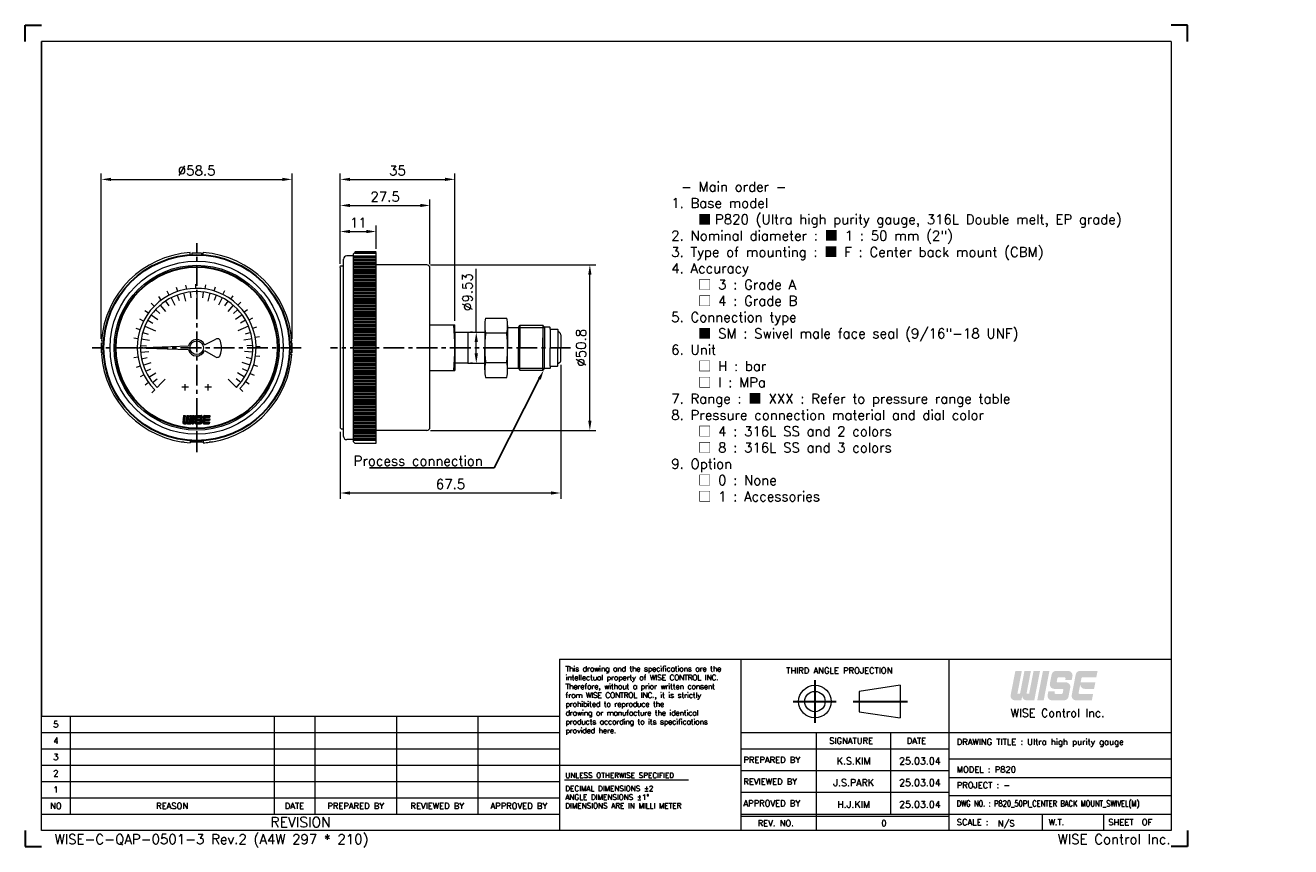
# Model space of a CAD drawing. Extents: x 430 to 818, y -11 to 242.
import ezdxf
from ezdxf import colors
from ezdxf.entities.mleader import LeaderData, LeaderLine
from ezdxf.enums import TextEntityAlignment as Align
from ezdxf.math import Vec2, Vec3

# ---------------------------------------------------------------- set-up
doc = ezdxf.new("R2010")
doc.units = 0
doc.header["$LTSCALE"] = 17
doc.header["$MEASUREMENT"] = 0
doc.header["$PDMODE"] = 1
doc.linetypes.add('CENTER', pattern=[2, 1.25, -0.25, 0.25, -0.25])
doc.linetypes.add('DASHEDX2', pattern=[1.5, 1, -0.5])
doc.layers.get('0').update_dxf_attribs({"linetype": 'DASHEDX2', "lineweight": 18})
doc.layers.get('DEFPOINTS').update_dxf_attribs({"linetype": 'CONTINUOUS', "lineweight": 18})
for name, color, linetype, lineweight in [('4', 4, 'CONTINUOUS', 30), ('DIM', 7, 'CONTINUOUS', 18), ('SS100', 7, 'CONTINUOUS', 18)]:
    doc.layers.add(name, color=color, linetype=linetype, lineweight=lineweight)
doc.styles.add('ROMANC', font='romans.shx', dxfattribs={"bigfont": 'whgtxt.shx'})
doc.styles.add('ROMANS', font='ROMANS.shx', dxfattribs={"bigfont": 'whgtxt.shx'})
doc.dimstyles.new('1.2', dxfattribs={"dimscale": 1.2, "dimtxt": 2.5, "dimasz": 2.5, "dimexe": 1.5, "dimexo": 1, "dimgap": 1, "dimtad": 1, "dimdsep": 46, "dimtxsty": 'ROMANS', "dimcen": 2.5, "dimclrd": 7, "dimclre": 7, "dimclrt": 3, "dimadec": 1, "dimazin": 2, "dimtfac": 1, "dimtmove": 0, "dimatfit": 3, "dimfxl": 1, "dimlwd": 18, "dimlwe": 18, "dimarcsym": 0})

# ---------------------------------------------------------------- blocks, each defined once
blk = doc.blocks.new('*D6')
at = {"layer": '4', "color": 7, "lineweight": 18, "transparency": 16777216}
for p, q in [((526.66, 168.4), (526.66, 180.03)), ((537.66, 172.97), (537.66, 180.03)), ((529.66, 178.23), (534.66, 178.23))]:
    blk.add_line(p, q, dxfattribs=at)
at = {"layer": '4', "color": 7, "lineweight": -3, "transparency": 16777216}
for points in [[(529.66, 178.73), (529.66, 177.73), (526.66, 178.23)], [(534.66, 178.73), (534.66, 177.73), (537.66, 178.23)]]:
    blk.add_solid(points, dxfattribs=at)
at = {"layer": 'DEFPOINTS', "color": 0, "lineweight": -3, "transparency": 16777216}
for p in [(537.66, 178.23), (537.66, 171.77), (526.66, 167.2)]:
    blk.add_point(p, dxfattribs=at)
at = {"layer": '4', "color": 3, "lineweight": -3, "transparency": 16777216, "insert": (532.16, 180.93), "char_height": 3, "attachment_point": 5, "style": 'ROMANS'}
blk.add_mtext('11', dxfattribs=at)
blk = doc.blocks.new('*D7')
at = {"layer": '4', "color": 7, "lineweight": 18, "transparency": 16777216}
for p, q in [((453.37, 145.3), (453.37, 196.03)), ((456.37, 194.23), (508.87, 194.23)), ((511.87, 145.3), (511.87, 196.03))]:
    blk.add_line(p, q, dxfattribs=at)
at = {"layer": '4', "color": 7, "lineweight": -3, "transparency": 16777216}
for points in [[(456.37, 194.73), (456.37, 193.73), (453.37, 194.23)], [(508.87, 194.73), (508.87, 193.73), (511.87, 194.23)]]:
    blk.add_solid(points, dxfattribs=at)
at = {"layer": 'DEFPOINTS', "color": 0, "lineweight": -3, "transparency": 16777216}
for p in [(511.87, 194.23), (453.37, 144.1), (511.87, 144.1)]:
    blk.add_point(p, dxfattribs=at)
at = {"layer": '4', "color": 3, "lineweight": -3, "transparency": 16777216, "insert": (482.62, 196.93), "char_height": 3, "attachment_point": 5, "style": 'ROMANS'}
blk.add_mtext('%%C58.5', dxfattribs=at)
blk = doc.blocks.new('11')
at = {"color": 0}
for p, q in [((98.23, 252.35), (97.82, 253.57)), ((100.95, 253.03), (100.74, 254.3)), ((103.75, 253.29), (103.74, 254.57)), ((106.55, 253.1), (106.74, 254.38)), ((109.3, 252.49), (109.68, 253.71)), ((93.26, 249.75), (92.5, 250.79)), ((95.64, 251.25), (95.05, 252.39)), ((111.91, 251.45), (112.47, 252.6)), ((114.32, 250.02), (115.06, 251.07)), ((89.33, 245.76), (88.29, 246.51)), ((91.14, 247.91), (90.23, 248.81)), ((116.49, 248.23), (117.38, 249.15)), ((118.35, 246.12), (119.38, 246.9)), ((87.88, 243.35), (86.73, 243.93)), ((119.86, 243.75), (121, 244.36)), ((120.99, 241.18), (122.2, 241.6)), ((86.18, 238.02), (84.91, 238.21)), ((86.82, 240.75), (85.6, 241.14)), ((121.69, 238.46), (122.96, 238.69)), ((85.98, 235.21), (84.69, 235.21)), ((121.97, 235.66), (123.26, 235.69)), ((86.21, 232.41), (84.94, 232.21)), ((121.22, 230.11), (122.45, 229.74)), ((121.81, 232.86), (123.08, 232.69)), ((86.87, 229.68), (85.65, 229.28)), ((87.95, 227.09), (86.81, 226.51)), ((120.2, 227.49), (121.36, 226.94)), ((89.42, 224.7), (88.38, 223.94)), ((91.25, 222.56), (90.34, 221.65)), ((117.02, 222.88), (117.95, 222)), ((118.79, 225.06), (119.85, 224.33))]:
    blk.add_line(p, q, dxfattribs=at)
blk.add_arc((103.98, 235.29), 18, 316.4299, 225, dxfattribs=at)
blk = doc.blocks.new('*D8')
at = {"layer": '4', "color": 7, "lineweight": 18, "transparency": 16777216}
for p, q in [((594.26, 137.38), (594.26, 96.21)), ((526.66, 116.75), (526.66, 96.21)), ((529.66, 98.01), (591.26, 98.01))]:
    blk.add_line(p, q, dxfattribs=at)
at = {"layer": '4', "color": 7, "lineweight": -3, "transparency": 16777216}
for points in [[(529.66, 98.51), (529.66, 97.51), (526.66, 98.01)], [(591.26, 98.51), (591.26, 97.51), (594.26, 98.01)]]:
    blk.add_solid(points, dxfattribs=at)
at = {"layer": 'DEFPOINTS', "color": 0, "lineweight": -3, "transparency": 16777216}
for p in [(594.26, 138.58), (526.66, 117.95), (594.26, 98.01)]:
    blk.add_point(p, dxfattribs=at)
at = {"layer": '4', "color": 3, "lineweight": -3, "transparency": 16777216, "insert": (560.46, 100.71), "char_height": 3, "attachment_point": 5, "style": 'ROMANS'}
blk.add_mtext('{\\Fromans,ghs|c129;67.5}', dxfattribs=at)
blk = doc.blocks.new('*D9')
at = {"layer": '4', "color": 7, "lineweight": 18, "transparency": 16777216}
for p, q in [((526.66, 168.28), (526.66, 196.03)), ((529.66, 194.23), (558.76, 194.23)), ((561.76, 150.78), (561.76, 196.03))]:
    blk.add_line(p, q, dxfattribs=at)
at = {"layer": '4', "color": 7, "lineweight": -3, "transparency": 16777216}
for points in [[(529.66, 194.73), (529.66, 193.73), (526.66, 194.23)], [(558.76, 194.73), (558.76, 193.73), (561.76, 194.23)]]:
    blk.add_solid(points, dxfattribs=at)
at = {"layer": 'DEFPOINTS', "color": 0, "lineweight": -3, "transparency": 16777216}
for p in [(561.76, 194.23), (526.66, 167.08), (561.76, 149.58)]:
    blk.add_point(p, dxfattribs=at)
at = {"layer": '4', "color": 3, "lineweight": -3, "transparency": 16777216, "insert": (544.21, 196.93), "char_height": 3, "attachment_point": 5, "style": 'ROMANS'}
blk.add_mtext('{\\Fromans,ghs|c129;35}', dxfattribs=at)
blk = doc.blocks.new('*D10')
at = {"layer": '4', "color": 7, "lineweight": 18, "transparency": 16777216}
for p, q in [((554.36, 167.98), (604.99, 167.98)), ((603.19, 120.18), (603.19, 164.98)), ((554.36, 117.18), (604.99, 117.18))]:
    blk.add_line(p, q, dxfattribs=at)
at = {"layer": '4', "color": 7, "lineweight": -3, "transparency": 16777216}
for points in [[(602.69, 164.98), (603.69, 164.98), (603.19, 167.98)], [(602.69, 120.18), (603.69, 120.18), (603.19, 117.18)]]:
    blk.add_solid(points, dxfattribs=at)
at = {"layer": 'DEFPOINTS', "color": 0, "lineweight": -3, "transparency": 16777216}
for p in [(553.16, 167.98), (603.19, 167.98), (553.16, 117.18)]:
    blk.add_point(p, dxfattribs=at)
at = {"layer": '4', "color": 3, "lineweight": -3, "transparency": 16777216, "insert": (600.49, 142.58), "char_height": 3, "attachment_point": 5, "rotation": 90, "style": 'ROMANS'}
blk.add_mtext('%%C{\\Fromans,ghs|c129;50.8}', dxfattribs=at)
blk = doc.blocks.new('*D11')
at = {"layer": '4', "color": 7, "lineweight": 18, "transparency": 16777216}
for p, q in [((568.36, 147.34), (568.36, 166.78)), ((567.16, 147.34), (566.56, 147.34)), ((568.36, 140.81), (568.36, 144.34)), ((567.16, 137.81), (566.56, 137.81))]:
    blk.add_line(p, q, dxfattribs=at)
at = {"layer": '4', "color": 7, "lineweight": -3, "transparency": 16777216}
for points in [[(567.86, 144.34), (568.86, 144.34), (568.36, 147.34)], [(567.86, 140.81), (568.86, 140.81), (568.36, 137.81)]]:
    blk.add_solid(points, dxfattribs=at)
at = {"layer": 'DEFPOINTS', "color": 0, "lineweight": -3, "transparency": 16777216}
for p in [(568.36, 147.34), (568.36, 147.34), (568.36, 137.81)]:
    blk.add_point(p, dxfattribs=at)
at = {"layer": '4', "color": 3, "lineweight": -3, "transparency": 16777216, "insert": (565.66, 159.65), "char_height": 3, "attachment_point": 5, "rotation": 90, "style": 'ROMANS'}
blk.add_mtext('{\\Fromans,ghs|c129;%%C9.53}', dxfattribs=at)
blk = doc.blocks.new('*D12')
at = {"layer": '4', "color": 7, "lineweight": 18, "transparency": 16777216}
for p, q in [((526.66, 168.53), (526.66, 188.03)), ((554.16, 168.18), (554.16, 188.03)), ((529.66, 186.23), (551.16, 186.23))]:
    blk.add_line(p, q, dxfattribs=at)
at = {"layer": '4', "color": 7, "lineweight": -3, "transparency": 16777216}
for points in [[(529.66, 186.73), (529.66, 185.73), (526.66, 186.23)], [(551.16, 186.73), (551.16, 185.73), (554.16, 186.23)]]:
    blk.add_solid(points, dxfattribs=at)
at = {"layer": 'DEFPOINTS', "color": 0, "lineweight": -3, "transparency": 16777216}
for p in [(554.16, 186.23), (526.66, 167.33), (554.16, 166.98)]:
    blk.add_point(p, dxfattribs=at)
at = {"layer": '4', "color": 3, "lineweight": -3, "transparency": 16777216, "insert": (540.41, 188.93), "char_height": 3, "attachment_point": 5, "style": 'ROMANS'}
blk.add_mtext('{\\Fromans,ghs|c129;27.5}', dxfattribs=at)

msp = doc.modelspace()

# ---------------------------------------------------------------- hatches: boundary and pattern name
at = {"layer": '4', "linetype": 'CENTER'}
for points in [[(735.782, 35.761, 0.4142136), (737.133, 34.41), (739.481, 34.41), (741.231, 43.414), (739.251, 43.414), (737.903, 36.481), (737.093, 36.481), (738.44, 43.414), (736.459, 43.414), (735.112, 36.481), (734.301, 36.481), (735.649, 43.414), (733.668, 43.414), (732.231, 36.018, 0.4716306), (733.556, 34.41), (735.52, 34.41)], [(744.113, 43.414), (742.132, 43.414), (740.382, 34.41), (742.362, 34.41)], [(749.958, 35.503), (750.5, 38.294, 0.4716306), (749.175, 39.902), (746.639, 39.902, -0.4716306), (746.374, 40.224), (746.566, 41.214, -0.3590367), (746.831, 41.433), (748.802, 41.433, -0.4716306), (749.067, 41.111), (748.972, 40.623), (750.953, 40.623), (751.183, 41.806, 0.4716306), (749.857, 43.414), (746.126, 43.414, 0.3590367), (744.801, 42.321), (744.258, 39.53, 0.4716306), (745.584, 37.922), (748.12, 37.922, -0.4716306), (748.385, 37.6), (748.192, 36.61, -0.3590367), (747.927, 36.391), (745.956, 36.391, -0.4716306), (745.691, 36.713), (745.786, 37.201), (743.805, 37.201), (743.575, 36.018, 0.4716306), (744.901, 34.41), (748.632, 34.41, 0.3590367)], [(757.514, 36.391), (753.339, 36.391, -0.4716306), (753.074, 36.713), (753.309, 37.922), (753.572, 39.272, 0.4142136), (754.922, 37.922), (757.811, 37.922), (758.196, 39.902), (753.694, 39.902), (753.949, 41.214, -0.3590367), (754.215, 41.433), (758.494, 41.433), (758.879, 43.414), (753.509, 43.414, 0.3590367), (752.184, 42.321), (750.959, 36.018, 0.4716306), (752.284, 34.41), (757.129, 34.41)]]:
    msp.add_hatch(color=1, dxfattribs=at).paths.add_polyline_path(points)

# ---------------------------------------------------------------- linework, layer by layer
at = {"color": 4, "linetype": 'Continuous'}
for p, q in [((781.471, 236.5), (435.075, 236.5)), ((781.471, 236.5), (781.471, -5.496)), ((554.155, 149.578), (561.755, 149.578)), ((561.755, 147.343), (561.755, 149.578)), ((561.755, 147.343), (565.755, 147.343)), ((561.755, 147.343), (561.755, 135.578)), ((565.755, 137.813), (561.755, 137.813)), ((554.155, 135.578), (561.755, 135.578)), ((593.892, 47.026), (649.54, 47.026)), ((593.892, 47.026), (593.892, -5.496)), ((649.54, 47.026), (781.471, 47.026)), ((698.299, 39.032), (685.794, 37.156)), ((698.299, 39.032), (698.299, 29.027)), ((685.794, 37.156), (685.794, 30.903)), ((435.075, -5.496), (435.075, 29.519)), ((435.075, 29.519), (593.892, 29.519)), ((685.794, 30.903), (698.299, 29.027)), ((781.471, -5.496), (435.075, -5.496))]:
    msp.add_line(p, q, dxfattribs=at)
at = {"color": 4, "linetype": 'ByBlock'}
for p, q in [((571.213, 151.678), (577.713, 151.678)), ((570.963, 149.403), (570.963, 142.715)), ((570.963, 149.403), (570.963, 147.128)), ((577.963, 149.403), (577.963, 147.128)), ((577.963, 148.828), (581.263, 148.828)), ((581.263, 148.828), (581.763, 149.478)), ((581.263, 148.828), (581.263, 142.578)), ((581.763, 149.478), (588.763, 149.478)), ((581.763, 149.478), (581.763, 142.578)), ((589.263, 148.828), (588.763, 149.478)), ((588.763, 149.478), (588.763, 142.578)), ((589.363, 148.928), (589.263, 148.828)), ((589.263, 148.828), (589.263, 142.578)), ((589.263, 148.828), (589.263, 147.443)), ((590.963, 148.928), (589.363, 148.928)), ((591.063, 148.828), (590.963, 148.928)), ((591.063, 148.228), (591.063, 148.828)), ((591.063, 148.228), (593.263, 148.228)), ((591.063, 148.228), (591.063, 142.578)), ((593.363, 148.128), (593.263, 148.228)), ((593.363, 148.128), (593.363, 147.532)), ((593.901, 147.222), (593.363, 147.532)), ((593.363, 147.532), (593.363, 142.578)), ((565.755, 147.343), (565.755, 137.813)), ((565.755, 147.343), (570.963, 147.343)), ((570.963, 147.128), (570.963, 142.578)), ((571.213, 147.128), (577.713, 147.128)), ((577.963, 147.128), (577.963, 142.578)), ((588.763, 135.678), (588.763, 145.578)), ((589.263, 147.443), (589.263, 142.578)), ((594.255, 146.578), (594.255, 142.578)), ((570.963, 138.028), (570.963, 142.578)), ((570.963, 135.753), (570.963, 142.44)), ((577.963, 138.028), (577.963, 142.578)), ((581.263, 136.328), (581.263, 142.578)), ((581.763, 135.678), (581.763, 142.578)), ((589.263, 136.328), (589.263, 142.578)), ((589.263, 137.713), (589.263, 142.578)), ((591.063, 136.928), (591.063, 142.578)), ((593.363, 137.624), (593.363, 142.578)), ((594.255, 138.578), (594.255, 142.578)), ((565.755, 137.813), (570.963, 137.813)), ((570.963, 135.753), (570.963, 138.028)), ((571.213, 138.028), (577.713, 138.028)), ((577.963, 135.753), (577.963, 138.028)), ((577.963, 136.328), (581.263, 136.328)), ((581.263, 136.328), (581.763, 135.678)), ((589.263, 136.328), (588.763, 135.678)), ((589.263, 136.328), (589.263, 137.713)), ((589.363, 136.228), (589.263, 136.328)), ((590.963, 136.228), (589.363, 136.228)), ((591.063, 136.328), (590.963, 136.228)), ((591.063, 136.928), (593.263, 136.928)), ((591.063, 136.928), (591.063, 136.328)), ((593.363, 137.028), (593.263, 136.928)), ((593.901, 137.934), (593.363, 137.624)), ((593.363, 137.028), (593.363, 137.624)), ((571.213, 133.478), (577.713, 133.478)), ((581.763, 135.678), (588.763, 135.678)), ((478.807, 113.578), (477.858, 113.578)), ((481.105, 113.578), (480.599, 113.578)), ((484.647, 113.578), (484.141, 113.578)), ((487.388, 113.578), (486.439, 113.578))]:
    msp.add_line(p, q, dxfattribs=at)
at = {"color": 7, "linetype": 'ByBlock'}
for p, q in [((581.263, 148.828), (589.263, 148.828)), ((581.263, 136.328), (589.263, 136.328))]:
    msp.add_line(p, q, dxfattribs=at)
at = {"color": 3, "linetype": 'Continuous'}
for p, q in [((649.54, -5.496), (649.54, 47.026)), ((713.317, 47.026), (713.317, -5.496)), ((649.54, 24.516), (781.471, 24.516)), ((672.675, -5.496), (672.675, 24.516)), ((695.497, -0.494), (695.497, 24.516)), ((649.54, 19.514), (713.317, 19.514)), ((593.892, 14.512), (649.54, 14.512)), ((649.54, 12.845), (713.317, 12.845)), ((595.44, 10.002), (633.402, 10.002)), ((649.54, 6.175), (713.317, 6.175)), ((649.54, -1.119), (713.317, -1.119)), ((741.844, -0.494), (741.844, -5.496)), ((760.728, -0.494), (760.728, -5.496))]:
    msp.add_line(p, q, dxfattribs=at)
at = {"color": 7, "linetype": 'Continuous'}
for p, q in [((443.829, 29.519), (443.829, -0.494)), ((506.355, 29.519), (506.355, -0.494)), ((518.86, 29.519), (518.86, -0.494)), ((543.871, 29.519), (543.871, -0.494)), ((568.881, 29.519), (568.881, -0.494)), ((435.075, 24.516), (593.892, 24.516)), ((435.075, 19.514), (593.892, 19.514)), ((781.471, 16.388), (713.317, 16.388)), ((435.075, 14.512), (593.892, 14.512)), ((435.075, 9.51), (593.892, 9.51)), ((713.317, 10.761), (781.471, 10.761)), ((435.075, 4.508), (593.892, 4.508)), ((781.471, 5.133), (713.317, 5.133)), ((435.075, -0.494), (593.892, -0.494)), ((649.54, -0.494), (781.471, -0.494))]:
    msp.add_line(p, q, dxfattribs=at)
at = {"color": 4, "linetype": 'Continuous'}
for radius in [5.002, 3.126]:
    msp.add_circle((672.215, 34.029), radius, dxfattribs=at)
at = {"color": 4, "linetype": 'ByBlock'}
for centre, radius, start, end in [((581.439, 149.403), 10.476, 167.45785, 192.54215), ((567.487, 149.403), 10.476, 347.45785, 12.54215), ((612.493, 142.578), 41.53, 173.71009, 180), ((536.433, 142.578), 41.53, 0, 6.28991), ((593.493, 146.578), 0.762, 0, 57.66732), ((612.493, 142.578), 41.53, 180, 186.28991), ((536.433, 142.578), 41.53, 353.71009, 0), ((581.439, 135.753), 10.476, 167.45785, 192.54215), ((567.487, 135.753), 10.476, 347.45785, 12.54215), ((593.493, 138.578), 0.762, 302.33268, 0)]:
    msp.add_arc(centre, radius, start, end, dxfattribs=at)
at = {"color": 4, "linetype": 'Continuous'}
msp.add_arc((461.755, 142.578), 100, 355.98601, 4.01399, dxfattribs=at)
at = {"layer": '4', "color": 1}
for p, q in [((430.073, 241.502), (435.075, 241.502)), ((430.073, 236.5), (430.073, 241.502)), ((786.473, 241.502), (781.471, 241.502)), ((786.473, 236.5), (786.473, 241.502)), ((430.073, -5.496), (430.073, -10.498)), ((786.473, -5.496), (786.473, -10.498)), ((430.073, -10.498), (435.075, -10.498)), ((786.473, -10.498), (781.471, -10.498))]:
    msp.add_line(p, q, dxfattribs=at)
at = {"layer": '4', "lineweight": -3}
for p, q in [((435.075, 29.519), (435.075, 236.5)), ((453.443, 144.095), (453.443, 141.06)), ((511.803, 144.095), (511.803, 141.06))]:
    msp.add_line(p, q, dxfattribs=at)
at = {"layer": '4', "color": 1, "linetype": 'CENTER'}
for p, q in [((672.215, 40.572), (672.215, 27.478)), ((665.565, 34.029), (678.759, 34.029)), ((683.897, 34.029), (700.604, 34.029))]:
    msp.add_line(p, q, dxfattribs=at)
at = {"layer": '4', "color": 7}
for radius in [28.542, 24.797]:
    msp.add_circle((482.623, 142.578), radius, dxfattribs=at)
at = {"layer": 'DIM', "color": 4}
for p, q in [((530.655, 170.783), (528.655, 170.783)), ((531.155, 171.828), (530.655, 171.328)), ((530.655, 171.328), (530.655, 113.828)), ((537.655, 171.828), (531.155, 171.828)), ((537.655, 113.328), (537.655, 171.828)), ((526.905, 167.703), (526.655, 167.453)), ((526.655, 167.203), (526.655, 167.453)), ((526.655, 167.203), (526.655, 117.953)), ((526.905, 167.703), (527.655, 167.703)), ((527.655, 115.378), (527.655, 169.778)), ((527.655, 167.578), (527.655, 169.778)), ((553.155, 167.978), (537.655, 167.978)), ((554.155, 118.177), (554.155, 166.978)), ((526.905, 117.703), (526.655, 117.953)), ((526.905, 117.703), (527.655, 117.703)), ((553.155, 117.178), (537.655, 117.178)), ((530.655, 114.378), (528.655, 114.378)), ((531.155, 113.328), (530.655, 113.828)), ((531.155, 113.328), (537.655, 113.328))]:
    msp.add_line(p, q, dxfattribs=at)
for centre, start, end in [((528.655, 169.778), 90, 180), ((553.155, 166.978), 0, 90), ((553.155, 118.178), 269.98678, 0.01322), ((528.655, 115.378), 180, 270)]:
    msp.add_arc(centre, 1, start, end, dxfattribs=at)
at = {"layer": 'SS100', "color": 1, "linetype": 'CENTER', "lineweight": -2, "ltscale": 0.3}
for p, q in [((482.623, 110.571), (482.623, 174.621)), ((514.667, 142.578), (450.58, 142.578)), ((597.255, 142.578), (523.655, 142.578))]:
    msp.add_line(p, q, dxfattribs=at)
at = {"layer": 'SS100', "color": 4, "linetype": 'Continuous'}
for p, q in [((480.599, 171.079), (480.599, 171.758)), ((484.141, 171.585), (481.105, 171.585)), ((481.105, 171.585), (481.105, 171.079)), ((484.141, 171.585), (484.141, 171.079)), ((484.647, 171.079), (484.647, 171.758)), ((454.122, 144.601), (453.443, 144.601)), ((453.443, 144.095), (454.122, 144.095)), ((484.996, 143.456), (488.501, 145.243)), ((511.124, 144.601), (511.803, 144.601)), ((511.803, 144.095), (511.124, 144.095)), ((453.443, 141.06), (454.122, 141.06)), ((454.122, 140.554), (453.443, 140.554)), ((463.899, 142.578), (480.157, 143.146)), ((463.899, 142.578), (480.157, 142.01)), ((484.996, 141.7), (488.408, 139.757)), ((511.803, 141.06), (511.124, 141.06)), ((511.124, 140.554), (511.803, 140.554)), ((480.093, 130.432), (478.069, 130.432)), ((479.081, 129.42), (479.081, 131.445)), ((487.178, 130.432), (485.153, 130.432)), ((486.165, 129.42), (486.165, 131.445)), ((480.599, 114.077), (480.599, 113.398)), ((481.105, 113.571), (481.105, 114.077)), ((484.141, 113.571), (481.105, 113.571)), ((484.141, 113.571), (484.141, 114.077)), ((484.647, 114.077), (484.647, 113.398)), ((487.446, 113.728), (486.514, 113.588))]:
    msp.add_line(p, q, dxfattribs=at)
at = {"layer": 'SS100', "linetype": 'Continuous', "lineweight": 50}
for p, q in [((531.095, 171.768), (537.655, 171.768)), ((530.655, 170.418), (537.655, 170.418)), ((530.655, 169.418), (537.655, 169.418)), ((530.655, 168.418), (537.655, 168.418)), ((530.655, 167.418), (537.655, 167.418)), ((530.655, 166.418), (537.655, 166.418)), ((530.655, 165.418), (537.655, 165.418)), ((530.655, 164.418), (537.655, 164.418)), ((530.655, 163.418), (537.655, 163.418)), ((530.655, 162.418), (537.655, 162.418)), ((530.655, 161.418), (537.655, 161.418)), ((530.655, 160.418), (537.655, 160.418)), ((530.655, 159.418), (537.655, 159.418)), ((530.655, 158.418), (537.655, 158.418)), ((530.655, 157.418), (537.655, 157.418)), ((530.655, 156.418), (537.655, 156.418)), ((530.655, 155.418), (537.655, 155.418)), ((530.655, 154.418), (537.655, 154.418)), ((530.655, 153.418), (537.655, 153.418)), ((530.655, 152.418), (537.655, 152.418)), ((530.655, 151.418), (537.655, 151.418)), ((530.655, 150.418), (537.655, 150.418)), ((530.655, 149.418), (537.655, 149.418)), ((530.655, 148.418), (537.655, 148.418)), ((530.655, 147.418), (537.655, 147.418)), ((530.655, 146.418), (537.655, 146.418)), ((530.655, 145.418), (537.655, 145.418)), ((530.655, 144.418), (537.655, 144.418)), ((530.655, 143.418), (537.655, 143.418)), ((530.655, 142.418), (537.655, 142.418)), ((530.655, 141.418), (537.655, 141.418)), ((530.655, 140.418), (537.655, 140.418)), ((530.655, 139.418), (537.655, 139.418)), ((530.655, 138.418), (537.655, 138.418)), ((530.655, 137.418), (537.655, 137.418)), ((530.655, 136.418), (537.655, 136.418)), ((530.655, 135.418), (537.655, 135.418)), ((530.655, 134.418), (537.655, 134.418)), ((530.655, 133.418), (537.655, 133.418)), ((530.655, 132.418), (537.655, 132.418)), ((530.655, 131.418), (537.655, 131.418)), ((530.655, 130.418), (537.655, 130.418)), ((530.655, 129.418), (537.655, 129.418)), ((530.655, 128.418), (537.655, 128.418)), ((530.655, 127.418), (537.655, 127.418)), ((530.655, 126.418), (537.655, 126.418)), ((530.655, 125.418), (537.655, 125.418)), ((530.655, 124.418), (537.655, 124.418)), ((530.655, 123.418), (537.655, 123.418)), ((530.655, 122.418), (537.655, 122.418)), ((530.655, 121.418), (537.655, 121.418)), ((530.655, 120.418), (537.655, 120.418)), ((530.655, 119.418), (537.655, 119.418)), ((530.655, 118.418), (537.655, 118.418)), ((530.655, 117.418), (537.655, 117.418)), ((530.655, 116.418), (537.655, 116.418)), ((530.655, 115.418), (537.655, 115.418)), ((530.655, 114.418), (537.655, 114.418))]:
    msp.add_line(p, q, dxfattribs=at)
at = {"layer": 'SS100', "color": 7, "linetype": 'Continuous'}
for p, q in [((478.606, 159.308), (479.197, 156.848)), ((480.601, 159.664), (480.809, 157.905)), ((482.623, 159.784), (482.623, 158.012)), ((484.645, 159.664), (484.437, 157.905)), ((486.64, 159.308), (486.049, 156.848)), ((471.449, 155.661), (473.092, 153.737)), ((473.064, 156.884), (474.048, 155.411)), ((474.812, 157.908), (475.96, 155.654)), ((476.668, 158.72), (477.281, 157.058)), ((482.623, 158.012), (482.623, 156.241)), ((488.578, 158.72), (487.965, 157.058)), ((490.434, 157.908), (489.286, 155.654)), ((492.182, 156.884), (491.198, 155.411)), ((493.797, 155.661), (492.154, 153.737)), ((468.703, 152.691), (470.75, 151.204)), ((469.988, 154.257), (471.289, 153.055)), ((495.258, 154.257), (493.957, 153.055)), ((496.543, 152.691), (494.496, 151.204)), ((466.727, 149.162), (468.363, 148.484)), ((467.611, 150.985), (469.156, 150.119)), ((468.363, 148.484), (470, 147.807)), ((496.883, 148.484), (495.246, 147.807)), ((497.635, 150.985), (496.09, 150.119)), ((498.519, 149.162), (496.883, 148.484)), ((465.629, 145.269), (468.128, 144.874)), ((466.063, 147.248), (467.768, 146.767)), ((499.617, 145.269), (497.118, 144.874)), ((499.183, 147.248), (497.478, 146.767)), ((465.43, 143.253), (467.2, 143.184)), ((465.47, 141.228), (467.993, 141.426)), ((499.776, 141.228), (497.253, 141.426)), ((499.816, 143.253), (498.046, 143.184)), ((465.748, 139.221), (467.485, 139.567)), ((466.259, 137.261), (468.666, 138.043)), ((466.998, 135.374), (468.606, 136.116)), ((498.987, 137.261), (496.58, 138.043)), ((498.248, 135.374), (496.64, 136.116)), ((499.498, 139.221), (497.761, 139.567)), ((467.953, 133.588), (470.11, 134.91)), ((469.111, 131.926), (470.502, 133.022)), ((471.709, 131.664), (472.961, 132.916)), ((493.537, 131.664), (492.285, 132.916)), ((496.135, 131.926), (494.744, 133.022)), ((497.293, 133.588), (495.136, 134.91)), ((470.457, 130.411), (471.709, 131.664)), ((494.789, 130.411), (493.537, 131.664))]:
    msp.add_line(p, q, dxfattribs=at)
at = {"layer": 'SS100', "color": 10, "linetype": 'Continuous'}
for p, q in [((478.595, 121.77), (478.407, 119.628)), ((478.419, 119.764), (478.97, 120.315)), ((478.433, 119.921), (478.984, 120.472)), ((478.447, 120.077), (478.998, 120.628)), ((478.46, 120.234), (479.012, 120.785)), ((478.474, 120.391), (479.025, 120.942)), ((478.488, 120.548), (479.039, 121.099)), ((478.502, 120.705), (479.053, 121.256)), ((478.515, 120.862), (479.066, 121.413)), ((478.529, 121.019), (479.08, 121.57)), ((478.543, 121.175), (479.094, 121.726)), ((478.556, 121.332), (478.994, 121.77)), ((478.57, 121.489), (478.851, 121.77)), ((478.584, 121.646), (478.708, 121.77)), ((478.595, 121.77), (479.098, 121.77)), ((479.098, 121.77), (478.93, 119.856)), ((479.57, 121.77), (479.401, 119.842)), ((479.406, 119.891), (479.957, 120.442)), ((479.419, 120.048), (479.971, 120.599)), ((479.433, 120.205), (479.984, 120.756)), ((479.447, 120.362), (479.998, 120.913)), ((479.461, 120.519), (480.012, 121.07)), ((479.474, 120.676), (480.026, 121.227)), ((479.488, 120.833), (480.039, 121.384)), ((479.502, 120.989), (480.053, 121.54)), ((479.516, 121.146), (480.067, 121.697)), ((479.529, 121.303), (479.996, 121.77)), ((479.543, 121.46), (479.853, 121.77)), ((479.557, 121.617), (479.71, 121.77)), ((479.57, 121.77), (480.073, 121.77)), ((480.073, 121.77), (479.906, 119.856)), ((480.545, 121.77), (480.376, 119.842)), ((480.378, 119.861), (480.929, 120.412)), ((480.391, 120.018), (480.943, 120.569)), ((480.405, 120.175), (480.956, 120.726)), ((480.419, 120.332), (480.97, 120.883)), ((480.433, 120.489), (480.984, 121.04)), ((480.446, 120.646), (480.997, 121.197)), ((480.46, 120.802), (481.011, 121.354)), ((480.474, 120.959), (481.025, 121.51)), ((480.487, 121.116), (481.039, 121.667)), ((480.501, 121.273), (480.998, 121.77)), ((480.515, 121.43), (480.855, 121.77)), ((480.529, 121.587), (480.712, 121.77)), ((480.542, 121.744), (480.568, 121.77)), ((480.545, 121.77), (481.048, 121.77)), ((481.048, 121.77), (480.828, 119.265)), ((481.382, 121.77), (481.162, 119.265)), ((481.213, 119.837), (481.764, 120.388)), ((481.226, 119.994), (481.777, 120.545)), ((481.24, 120.151), (481.791, 120.702)), ((481.254, 120.308), (481.805, 120.859)), ((481.267, 120.465), (481.819, 121.016)), ((481.281, 120.622), (481.832, 121.173)), ((481.295, 120.779), (481.846, 121.33)), ((481.309, 120.935), (481.86, 121.486)), ((481.322, 121.092), (481.873, 121.643)), ((481.336, 121.249), (481.857, 121.77)), ((481.35, 121.406), (481.713, 121.77)), ((481.363, 121.563), (481.57, 121.77)), ((481.377, 121.72), (481.427, 121.77)), ((481.382, 121.77), (481.884, 121.77)), ((481.382, 121.77), (481.884, 121.77)), ((481.884, 121.77), (481.665, 119.265)), ((482.117, 120.599), (482.667, 121.149)), ((482.192, 121.465), (482.119, 120.63)), ((482.13, 120.755), (483.145, 121.77)), ((482.14, 120.479), (482.653, 120.992)), ((482.143, 120.911), (483.002, 121.77)), ((482.157, 121.068), (482.859, 121.77)), ((482.171, 121.225), (482.715, 121.77)), ((482.185, 121.382), (482.572, 121.77)), ((482.193, 120.389), (482.642, 120.838)), ((482.211, 121.552), (482.408, 121.749)), ((482.269, 120.321), (482.716, 120.768)), ((482.368, 120.277), (482.858, 120.768)), ((482.501, 120.267), (483.002, 120.768)), ((482.525, 121.77), (483.995, 121.77)), ((482.671, 121.192), (482.642, 120.858)), ((482.644, 120.267), (483.145, 120.768)), ((482.725, 120.768), (483.907, 120.768)), ((482.754, 121.269), (483.722, 121.269)), ((482.787, 121.269), (483.288, 121.77)), ((482.787, 120.267), (483.288, 120.768)), ((482.93, 121.269), (483.431, 121.77)), ((482.93, 120.267), (483.431, 120.768)), ((483.073, 121.269), (483.574, 121.77)), ((483.073, 120.267), (483.574, 120.768)), ((483.216, 121.269), (483.717, 121.77)), ((483.216, 120.267), (483.717, 120.768)), ((483.359, 121.269), (483.86, 121.77)), ((483.359, 120.267), (483.86, 120.768)), ((483.503, 121.269), (484.004, 121.77)), ((483.503, 120.267), (483.993, 120.757)), ((483.645, 120.266), (484.091, 120.712)), ((483.646, 121.269), (484.122, 121.745)), ((483.692, 119.883), (484.241, 120.433)), ((483.705, 120.04), (484.219, 120.554)), ((483.717, 120.195), (484.167, 120.644)), ((483.772, 121.252), (484.211, 121.691)), ((483.805, 121.178), (483.788, 120.985)), ((483.788, 120.985), (484.291, 120.985)), ((483.792, 120.985), (484.32, 121.513)), ((483.801, 121.138), (484.277, 121.614)), ((483.935, 120.985), (484.325, 121.375)), ((484.078, 120.985), (484.311, 121.219)), ((484.24, 120.405), (484.167, 119.57)), ((484.221, 120.985), (484.298, 121.062)), ((484.328, 121.407), (484.291, 120.985)), ((484.667, 121.465), (484.506, 119.628)), ((484.513, 119.702), (485.578, 120.768)), ((484.526, 119.859), (485.435, 120.768)), ((484.54, 120.016), (485.292, 120.768)), ((484.554, 120.173), (485.159, 120.778)), ((484.568, 120.33), (485.119, 120.881)), ((484.581, 120.487), (485.132, 121.038)), ((484.595, 120.644), (485.146, 121.195)), ((484.609, 120.8), (485.578, 121.77)), ((484.623, 120.957), (485.435, 121.77)), ((484.636, 121.114), (485.292, 121.77)), ((484.65, 121.271), (485.149, 121.77)), ((484.664, 121.428), (485.006, 121.77)), ((484.748, 121.655), (484.78, 121.687)), ((485, 121.77), (486.698, 121.77)), ((485.146, 121.192), (485.117, 120.858)), ((485.2, 120.768), (486.61, 120.768)), ((485.22, 121.268), (485.721, 121.77)), ((485.22, 120.267), (485.721, 120.768)), ((485.229, 121.269), (486.654, 121.269)), ((485.363, 121.269), (485.864, 121.77)), ((485.363, 120.267), (485.864, 120.768)), ((485.506, 121.269), (486.007, 121.77)), ((485.506, 120.267), (486.007, 120.768)), ((485.65, 121.269), (486.151, 121.77)), ((485.65, 120.267), (486.151, 120.768)), ((485.793, 121.269), (486.294, 121.77)), ((485.793, 120.267), (486.294, 120.768)), ((485.936, 121.269), (486.437, 121.77)), ((485.936, 120.267), (486.437, 120.768)), ((486.079, 121.269), (486.58, 121.77)), ((486.079, 120.267), (486.58, 120.768)), ((486.222, 121.269), (486.695, 121.742)), ((486.222, 120.267), (486.599, 120.644)), ((486.365, 121.269), (486.681, 121.585)), ((486.365, 120.267), (486.585, 120.487)), ((486.508, 121.269), (486.668, 121.428)), ((486.508, 120.267), (486.572, 120.33)), ((486.61, 120.768), (486.566, 120.267)), ((486.652, 121.269), (486.654, 121.271)), ((486.698, 121.77), (486.654, 121.269)), ((478.406, 119.607), (478.957, 120.158)), ((478.426, 119.484), (478.943, 120.001)), ((478.477, 119.392), (478.93, 119.845)), ((478.551, 119.323), (478.996, 119.768)), ((478.649, 119.277), (479.137, 119.766)), ((478.74, 119.265), (479.369, 119.265)), ((478.779, 119.265), (479.28, 119.766)), ((478.922, 119.265), (479.943, 120.286)), ((479.013, 119.766), (479.318, 119.766)), ((479.065, 119.265), (479.929, 120.129)), ((479.208, 119.265), (479.916, 119.972)), ((479.352, 119.265), (479.91, 119.823)), ((479.369, 119.265), (479.616, 119.491)), ((479.616, 119.491), (479.823, 119.265)), ((479.666, 119.436), (479.996, 119.766)), ((479.735, 119.362), (480.139, 119.766)), ((479.803, 119.287), (480.282, 119.766)), ((479.823, 119.265), (480.828, 119.265)), ((479.924, 119.265), (480.915, 120.256)), ((479.989, 119.766), (480.293, 119.766)), ((480.067, 119.265), (480.901, 120.099)), ((480.21, 119.265), (480.888, 119.942)), ((480.354, 119.265), (480.874, 119.785)), ((480.497, 119.265), (480.86, 119.628)), ((480.64, 119.265), (480.846, 119.471)), ((480.783, 119.265), (480.833, 119.314)), ((481.162, 119.265), (481.665, 119.265)), ((481.171, 119.367), (481.722, 119.918)), ((481.185, 119.524), (481.736, 120.075)), ((481.199, 119.68), (481.75, 120.232)), ((481.212, 119.265), (481.709, 119.761)), ((481.356, 119.265), (481.695, 119.604)), ((481.499, 119.265), (481.681, 119.447)), ((481.642, 119.265), (481.668, 119.29)), ((482.068, 120.049), (482.031, 119.628)), ((482.034, 119.657), (482.426, 120.049)), ((482.039, 119.519), (482.569, 120.049)), ((482.047, 119.813), (482.283, 120.049)), ((482.061, 119.97), (482.14, 120.049)), ((482.068, 120.049), (482.575, 120.049)), ((482.082, 119.419), (482.557, 119.894)), ((482.149, 119.343), (482.588, 119.782)), ((482.239, 119.289), (482.715, 119.766)), ((482.357, 119.265), (482.858, 119.766)), ((482.364, 119.265), (483.834, 119.265)), ((482.451, 120.267), (483.634, 120.267)), ((482.501, 119.265), (483.002, 119.766)), ((482.571, 120.049), (482.554, 119.856)), ((482.637, 119.766), (483.605, 119.766)), ((482.644, 119.265), (483.145, 119.766)), ((482.787, 119.265), (483.288, 119.766)), ((482.93, 119.265), (483.431, 119.766)), ((483.073, 119.265), (483.574, 119.766)), ((483.216, 119.265), (484.229, 120.277)), ((483.359, 119.265), (484.215, 120.121)), ((483.503, 119.265), (484.202, 119.964)), ((483.646, 119.265), (484.188, 119.807)), ((483.717, 120.176), (483.688, 119.842)), ((483.789, 119.265), (484.174, 119.65)), ((483.954, 119.287), (484.146, 119.479)), ((484.508, 119.554), (485.05, 120.097)), ((484.542, 119.446), (485.036, 119.94)), ((484.603, 119.363), (485.043, 119.803)), ((484.685, 119.302), (485.149, 119.766)), ((484.794, 119.268), (485.292, 119.766)), ((484.839, 119.265), (486.478, 119.265)), ((484.934, 119.265), (485.435, 119.766)), ((485.058, 120.19), (485.029, 119.856)), ((485.077, 119.265), (485.578, 119.766)), ((485.112, 119.766), (486.522, 119.766)), ((485.142, 120.267), (486.566, 120.267)), ((485.22, 119.265), (485.721, 119.766)), ((485.363, 119.265), (485.864, 119.766)), ((485.506, 119.265), (486.007, 119.766)), ((485.65, 119.265), (486.151, 119.766)), ((485.793, 119.265), (486.294, 119.766)), ((485.936, 119.265), (486.437, 119.766)), ((486.079, 119.265), (486.517, 119.702)), ((486.222, 119.265), (486.503, 119.546)), ((486.365, 119.265), (486.489, 119.389)), ((486.522, 119.766), (486.478, 119.265))]:
    msp.add_line(p, q, dxfattribs=at)
at = {"layer": 'SS100', "color": 4, "linetype": 'Continuous'}
for radius in [26.568, 25.303, 25.303, 2.094, 0.155]:
    msp.add_circle((482.623, 142.578), radius, dxfattribs=at)
for centre, radius, start, end in [((482.623, 142.578), 29.25, 93.96722, 176.03278), ((482.623, 142.578), 29.25, 3.96722, 86.03278), ((482.623, 142.578), 2.53, 20.30622, 167.03338), ((488.961, 144.342), 1.012, 15.55155, 117.01838), ((482.623, 142.578), 7.591, 342.83919, 15.55155), ((482.623, 142.578), 29.25, 183.96722, 266.03278), ((482.623, 142.578), 2.53, 192.96662, 339.69378), ((482.623, 142.578), 29.25, 279.4902, 356.03278), ((488.909, 140.637), 1.012, 240.34654, 342.83919), ((482.623, 142.578), 29.25, 273.96722, 277.6446)]:
    msp.add_arc(centre, radius, start, end, dxfattribs=at)
at = {"layer": 'SS100', "color": 7, "linetype": 'Continuous'}
msp.add_arc((482.623, 142.578), 17.206, 315, 225, dxfattribs=at)
at = {"layer": 'SS100', "color": 10, "linetype": 'Continuous'}
for centre, radius, start, end in [((482.451, 120.601), 0.334, 175, 270), ((482.525, 121.436), 0.334, 90, 175), ((482.725, 120.851), 0.0835, 175, 270), ((482.754, 121.185), 0.0835, 90, 175), ((483.722, 121.185), 0.0835, 355, 90), ((483.907, 120.434), 0.334, 355, 90), ((483.995, 121.436), 0.334, 355, 90), ((485, 121.436), 0.334, 90, 175), ((485.2, 120.851), 0.0835, 175, 270), ((485.229, 121.185), 0.0835, 90, 175), ((478.74, 119.599), 0.334, 175, 270), ((479.013, 119.849), 0.0835, 175, 270), ((479.318, 119.849), 0.0835, 270, 355), ((479.989, 119.849), 0.0835, 175, 270), ((480.293, 119.849), 0.0835, 270, 355), ((482.364, 119.599), 0.334, 175, 270), ((482.637, 119.849), 0.0835, 175, 270), ((483.605, 119.849), 0.0835, 270, 355), ((483.634, 120.183), 0.0835, 355, 90), ((483.834, 119.599), 0.334, 270, 355), ((484.839, 119.599), 0.334, 175, 270), ((485.112, 119.849), 0.0835, 175, 270), ((485.142, 120.183), 0.0835, 90, 175)]:
    msp.add_arc(centre, radius, start, end, dxfattribs=at)

# ---------------------------------------------------------------- block references
at = {"layer": 'SS100', "color": 4, "linetype": 'Continuous', "xscale": 1.012110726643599, "yscale": 1.012110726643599, "zscale": 1.012110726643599}
msp.add_blockref('11', (377.388, -95.561), dxfattribs=at)

# ---------------------------------------------------------------- texts
at = {"color": 3, "linetype": 'Continuous'}
for s, height, style, p in [('THIRD ANGLE PROJECTION', 1.87579, 'ROMANS', (663.404, 42.596)), ('SIGNATURE', 1.8758, 'ROMANS', (676.593, 21.06)), ('DATE', 1.8758, 'ROMANS', (700.371, 21.064)), ('DRAWING TITLE : Ultra high purity gauge', 1.87579, 'ROMANS', (715.692, 20.716)), ('PREPARED BY', 1.87579, 'ROMANS', (650.275, 15.198)), ('UNLESS OTHERWISE SPECIFIED', 1.62568, 'ROMANS', (595.661, 10.57)), ('MODEL : P820', 1.87579, 'ROMANS', (715.692, 12.221)), ('DECIMAL DIMENSIONS %%P2', 1.62568, 'ROMANS', (595.661, 6.522)), ('REVIEWED BY', 1.87579, 'ROMANS', (650.275, 8.528)), ('PROJECT : -', 1.87579, 'ROMANS', (715.692, 7.425)), ('ANGLE DIMENSIONS %%P1%%D', 1.62568, 'ROMANS', (595.661, 3.89)), ('DIMENSIONS ARE IN MILLI METER', 1.62568, 'ROMANS', (595.661, 1.257)), ('APPROVED BY', 1.87579, 'ROMANS', (650.275, 1.859)), ('REV. NO.', 1.8758, 'ROMANS', (654.661, -4.237)), ('0', 1.876, 'ROMANC', (692.559, -4.237)), ('SCALE :         ', 1.87579, 'ROMANS', (715.692, -3.915)), ('N/S', 1.8758, 'ROMANS', (728.295, -4.297)), ('W.T. ', 1.8758, 'ROMANS', (743.875, -3.915)), ('SHEET  OF', 1.8758, 'ROMANS', (762.162, -3.915)), ('WISE-C-QAP-0501-3 Rev.2 (A4W 297 * 210)', 3.00126, 'ROMANS', (439.078, -9.708))]:
    msp.add_text(s, height=height, dxfattribs=dict(at, style=style)).set_placement(p)
at = {"color": 3, "style": 'ROMANS'}
for s, height, p in [('WISE Control Inc.', 2.50105, (746.633, 30.519)), ('5', 1.876, (439.452, 27.017)), ('4', 1.876, (439.452, 22.015)), ('3', 1.876, (439.452, 17.013)), ('2', 1.876, (439.452, 12.011)), ('1', 1.876, (439.452, 7.009)), ('NO', 1.8758, (439.452, 2.007)), ('REASON', 1.8758, (475.092, 2.007)), ('DATE', 1.8758, (512.608, 2.007)), ('PREPARED BY', 1.87579, (531.365, 2.007)), ('REVIEWED BY', 1.87579, (556.376, 2.007)), ('APPROVED BY', 1.87579, (581.387, 2.007)), ('REVISION', 3.1263, (514.483, -2.995))]:
    msp.add_text(s, height=height, dxfattribs=at).set_placement(p, align=Align.MIDDLE_CENTER)
at = {"color": 3, "linetype": 'Continuous', "style": 'ROMANS'}
for s, p in [('K.S.KIM', (684.086, 14.721)), ('25.03.04', (704.407, 14.721)), ('J.S.PARK', (684.086, 8.051)), ('25.03.04', (704.407, 8.051)), ('H.J.KIM', (684.086, 1.382)), ('25.03.04', (704.407, 1.382))]:
    msp.add_text(s, height=2.1259, dxfattribs=at).set_placement(p, align=Align.CENTER)
at = {"color": 3, "linetype": 'Continuous', "style": 'ROMANS', "width": 0.8}
msp.add_text('DWG NO. : P820_50PI_CENTER BACK MOUNT_SWIVEL(M)', height=1.87579, dxfattribs=at).set_placement((715.692, 1.797))
at = {"color": 3, "linetype": 'Continuous', "style": 'ROMANS'}
msp.add_text('WISE Control Inc.', height=3.00126, dxfattribs=at).set_placement((781.274, -9.708), align=Align.RIGHT)
at = {"color": 4, "insert": (628.141, 193.46), "char_height": 3, "attachment_point": 1, "style": 'ROMANS'}
msp.add_mtext_dynamic_auto_height_columns('\\pi3;{\\C3;- Main order -\\P\\pi0;1. Base model \\P    \\fGulim|b0|i0|c129|p50;■ \\Fromans,whgtxt|c129;P820 (Ultra high purity gauge, 316L Double melt, EP grade)\\P2. Nominal diameter : \\fGulim|b0|i0|c129|p50;■\\Fromans,whgtxt|c129; 1 : 50 mm (2") \\P3. Type of mounting : \\fGulim|b0|i0|c129|p50;■\\Fromans,whgtxt|c129; F : Center back mount (CBM)\\P4. Accuracy\\P    \\fGulim|b0|i0|c129|p50;□\\Fromans,whgtxt|c129; 3 : Grade A\\P    \\fGulim|b0|i0|c129|p50;□\\Fromans,whgtxt|c129; 4 : Grade B \\P5. Connection type \\P    \\fGulim|b0|i0|c129|p50;■\\Fromans,whgtxt|c129; SM : Swivel male face seal (9/16"-18 UNF)\\P6. Unit\\P    \\fGulim|b0|i0|c129|p50;□\\Fromans,whgtxt|c129; H : bar\\P    \\fGulim|b0|i0|c129|p50;□\\Fromans,whgtxt|c129; I : MPa \\P7. Range : \\fGulim|b0|i0|c129|p50;■\\Fromans,whgtxt|c129; XXX : Refer to pressure range table\\P8. Pressure connection material and dial color\\P    \\fGulim|b0|i0|c129|p50;□\\Fromans,whgtxt|c129; 4 : 316L SS and 2 colors\\P    \\fGulim|b0|i0|c129|p50;□\\Fromans,whgtxt|c129; 8 : 316L SS and 3 colors \\P9. Option\\P    \\fGulim|b0|i0|c129|p50;□\\Fromans,whgtxt|c129; 0 : None\\P    \\fGulim|b0|i0|c129|p50;□\\Fromans,whgtxt|c129; 1 : Accessories }', width=154.05447, gutter_width=0, height=87.704, count=1, dxfattribs=at)
at = {"color": 4, "linetype": 'ByBlock', "insert": (595.685, 44.904), "char_height": 1.625684, "attachment_point": 1, "style": 'ROMANS'}
msp.add_mtext_dynamic_manual_height_columns('{\\W1.1;\\T0.9;\\C3;This drawing and the specifications are the intellectual property of WISE CONTROL INC. Therefore, without a prior written consent from WISE CONTROL INC., it is strictly prohibited to reproduce the \\Pdrawing or manufacture the identical products according to its specifications provided here. }', width=54.01239, gutter_width=189.249, heights=[0], dxfattribs=at)

# ---------------------------------------------------------------- dimensions: what is measured, and where the dimension line sits
at = {"layer": '4', "lineweight": -3}
for base, p1, p2, text, picture, middle in [((511.873, 194.23), (453.373, 144.095), (511.873, 144.095), '%%C<>', '*D7', (482.623, 196.93)), ((594.255, 98.01), (526.655, 117.953), (594.255, 138.578), '{\\Fromans,ghs|c129;67.5}', '*D8', (560.455, 100.71))]:
    dim = msp.add_linear_dim(base=base, p1=p1, p2=p2, text=text, dimstyle='1.2', dxfattribs=at)
    dim.commit()
    dim.dimension.update_dxf_attribs({"geometry": picture, "text_midpoint": middle})
for base, p1, p2, text, picture, middle in [((561.755, 194.23), (526.655, 167.078), (561.755, 149.578), '{\\Fromans,ghs|c129;35}', '*D9', (544.205, 194.23)), ((554.155, 186.23), (526.655, 167.328), (554.155, 166.978), '{\\Fromans,ghs|c129;<>}', '*D12', (540.405, 186.23))]:
    dim = msp.add_linear_dim(base=base, p1=p1, p2=p2, text=text, dimstyle='1.2', dxfattribs=at)
    dim.commit()
    dim.dimension.update_dxf_attribs({"geometry": picture, "text_midpoint": middle, "dimtype": 160})
dim = msp.add_linear_dim(base=(537.655, 178.23), p1=(526.655, 167.203), p2=(537.655, 171.768), dimstyle='1.2', dxfattribs=at)
dim.commit()
dim.dimension.update_dxf_attribs({"geometry": '*D6', "text_midpoint": (532.155, 180.93)})
for base, p1, p2, text, picture, middle in [((603.191, 167.978), (553.155, 117.178), (553.155, 167.978), '%%C{\\Fromans,ghs|c129;<>}', '*D10', (603.191, 142.578)), ((568.359, 147.343), (568.359, 137.813), (568.359, 147.343), '{\\Fromans,ghs|c129;%%C<>}', '*D11', (568.359, 159.654))]:
    dim = msp.add_linear_dim(base=base, p1=p1, p2=p2, angle=90, text=text, dimstyle='1.2', dxfattribs=at)
    dim.commit()
    dim.dimension.update_dxf_attribs({"geometry": picture, "text_midpoint": middle, "dimtype": 160})

# ---------------------------------------------------------------- leaders
ml = msp.add_multileader_mtext('Standard', dxfattribs=at)
ml.set_content('Process connection', color=3, style='ROMANS')
ml.set_leader_properties(color=7)
ml.build(insert=Vec2(0, 0))
ml.multileader.update_dxf_attribs({"text_left_attachment_type": 5, "text_right_attachment_type": 5, "dogleg_length": 0.36, "arrow_head_size": 3, "scale": 1.2})
ctx = ml.context
ctx.base_point, ctx.scale, ctx.char_height, ctx.arrow_head_size, ctx.landing_gap_size, ctx.plane_origin = Vec3(530.649, 105.764), 1.2, 3, 3, 0.108, Vec3(580.186, 176.345)
ctx.left_attachment, ctx.right_attachment = 5, 5
notes = []
notes.append((ctx, [(1, (1, 1, 0), (573.805, 105.764), (-1, 0), 0.432, [(0, [(589.054, 135.678)], 0, [])])]))
ctx.mtext.insert, ctx.mtext.flow_direction = Vec3(530.757, 109.364), 5
for ctx, leaders in notes:
    for number, flags, end, landing, length, lines in leaders:
        leader = LeaderData()
        leader.index, (leader.has_last_leader_line, leader.has_dogleg_vector, leader.attachment_direction) = number, flags
        leader.last_leader_point, leader.dogleg_vector, leader.dogleg_length = Vec3(end), Vec3(landing), length
        for number, points, colour, breaks in lines:
            line = LeaderLine()
            line.index, line.vertices, line.color, line.breaks = number, Vec3.list(points), colors.encode_raw_color(colour), breaks
            leader.lines.append(line)
        ctx.leaders.append(leader)

doc.saveas('drawing.dxf')
